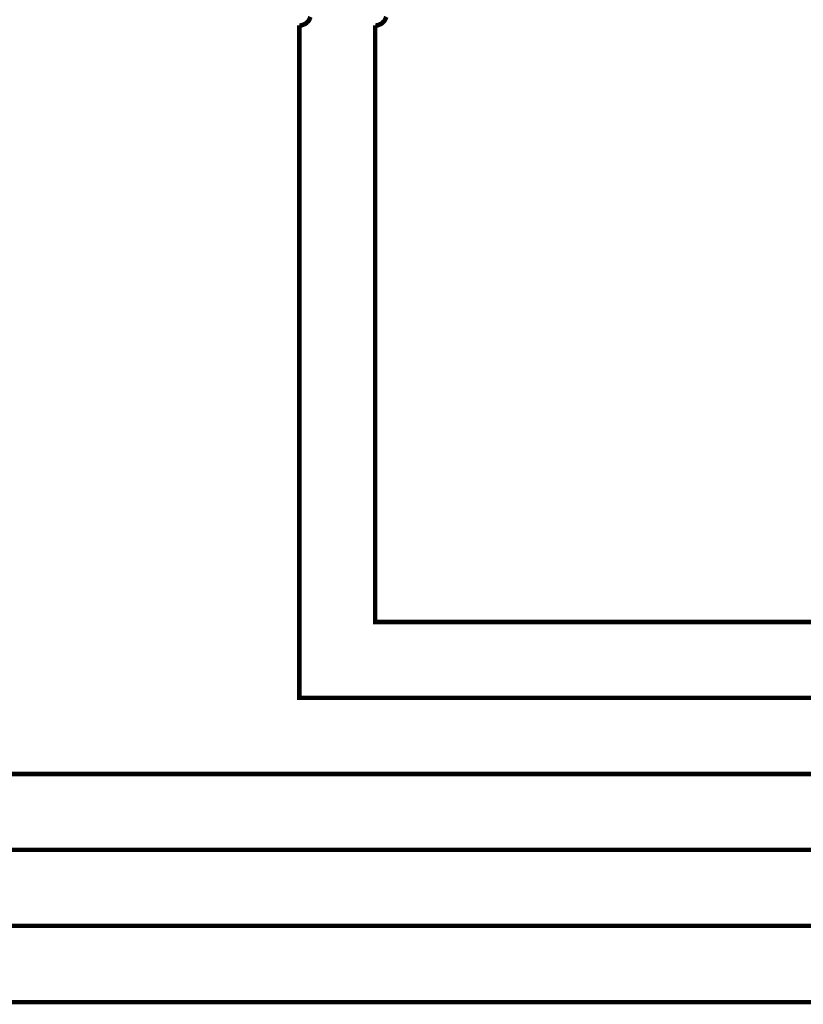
# Model space of a CAD drawing. Extents: x 0 to 22, y 0 to 17.
# Tile 48 of 56: x 15.2 to 17.2, y 8.6 to 11.2. Entities that reach past the tile are written whole.
import ezdxf

# ---------------------------------------------------------------- set-up
doc = ezdxf.new("R2010")
doc.units = 0
doc.layers.add('SHEET', color=255, linetype='CONTINUOUS')

msp = doc.modelspace()

# ---------------------------------------------------------------- linework, layer by layer
at = {"layer": 'SHEET', "const_width": 0.0118}
for points in [[(18.5996, 9.1995), (15.0999, 9.1995), (15.0999, 12), (11.1002, 12), (10.9007, 11.8998)], [(15.9003, 11.1694), (15.902, 11.1694), (15.9036, 11.1694), (15.9053, 11.1694), (15.9061, 11.1703), (15.9078, 11.1703), (15.9095, 11.1711), (15.9103, 11.1711), (15.912, 11.172), (15.9137, 11.1728), (15.9145, 11.1728), (15.9162, 11.1736), (15.917, 11.1745), (15.9187, 11.1753), (15.9195, 11.1761), (15.9203, 11.177), (15.922, 11.1786), (15.9228, 11.1795), (15.9237, 11.1803), (15.9245, 11.1811), (15.9253, 11.1828), (15.9262, 11.1836), (15.927, 11.1853), (15.927, 11.1861), (15.9278, 11.1878), (15.9287, 11.1895), (15.9287, 11.1903), (15.9295, 11.192)], [(16.0998, 11.1694), (16.1014, 11.1694), (16.1031, 11.1694), (16.1048, 11.1694), (16.1056, 11.1703), (16.1073, 11.1703), (16.109, 11.1711), (16.1098, 11.1711), (16.1115, 11.172), (16.1131, 11.1728), (16.114, 11.1728), (16.1156, 11.1736), (16.1165, 11.1745), (16.1181, 11.1753), (16.119, 11.1761), (16.1198, 11.177), (16.1206, 11.1786), (16.1223, 11.1795), (16.1232, 11.1803), (16.124, 11.1811), (16.1248, 11.1828), (16.1257, 11.1836), (16.1265, 11.1853), (16.1265, 11.1861), (16.1273, 11.1878), (16.1282, 11.1895), (16.1282, 11.1903), (16.129, 11.192)], [(13.7001, 11.1694), (13.7001, 8.5993), (18.5996, 8.5993)], [(18.5996, 8.7997), (13.9004, 8.7997), (13.9004, 11.1694)], [(15.9003, 11.1694), (15.9003, 9.3998), (18.5996, 9.3998)], [(16.0998, 11.1694), (16.0998, 9.5993), (18.5996, 9.5993)], [(18.5996, 9), (14.3003, 9), (14.3003, 9.1995)]]:
    msp.add_lwpolyline(points, dxfattribs=at)

doc.saveas('drawing.dxf')
